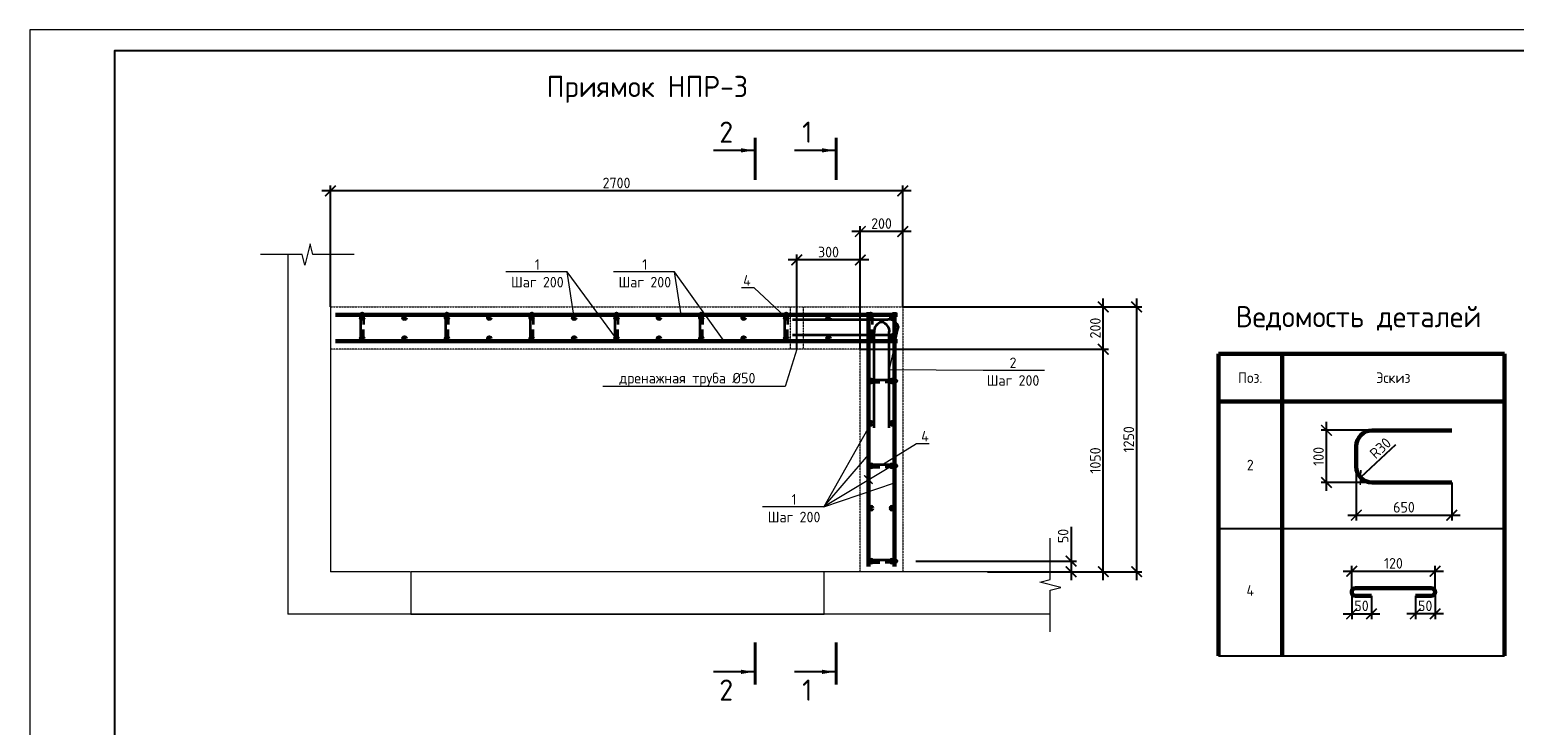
# Model space of a CAD drawing. Header units: millimetres. Extents: x 130535 to 3472113, y -231620 to 121434.
# Tile 127 of 133: x 743312 to 778330, y 17792 to 34210. Entities that reach past the tile are written whole.
import ezdxf
from ezdxf import colors
from ezdxf.entities.mleader import LeaderData, LeaderLine
from ezdxf.enums import TextEntityAlignment as Align
from ezdxf.math import Vec2, Vec3

# ---------------------------------------------------------------- set-up
doc = ezdxf.new("R2010")
doc.units = ezdxf.units.MM
doc.linetypes.add('DASHED', pattern=[7, 5, -2, 0])
doc.layers.get('DEFPOINTS').update_dxf_attribs({"color": 1, "lineweight": 0})
for name, color, linetype, lineweight in [('Основная 0.35', 200, 'Continuous', 35), ('Основная 0.60', 142, 'Continuous', 60), ('РАЗМЕРЫ', 1, 'Continuous', 9), ('Символы 0.20', 1, 'Continuous', 20), ('Текст 5.00', 82, 'Continuous', 50), ('Тонкая', 81, 'Continuous', 20), ('Тонкая 0.20', 30, 'Continuous', 20), ('ТОНКИЕ', 7, 'Continuous', 9), ('Штриховая 0.20', 42, 'DASHED', 20)]:
    doc.layers.add(name, color=color, linetype=linetype, lineweight=lineweight)
doc.layers.add('ТОЛСТЫЕ_ОСНОВНЫЕ', color=6, linetype='Continuous')
doc.styles.add('GOST-2.304_Type-B', font='GOST_Common.ttf')
doc.dimstyles.new('СПДС', dxfattribs={"dimscale": 100, "dimtxt": 2.5, "dimasz": 2.5, "dimexe": 1.25, "dimexo": 0, "dimtad": 1, "dimdec": 0, "dimtxsty": 'GOST-2.304_Type-B', "dimblk": 'ARCHTICK', "dimcen": 2.5, "dimdle": 2, "dimadec": 0, "dimazin": 2, "dimtfac": 0.75, "dimtdec": 0, "dimtmove": 1, "dimatfit": 3, "dimfxl": 1, "dimtolj": 1, "dimarcsym": 1})

# ---------------------------------------------------------------- blocks, each defined once
blk = doc.blocks.new('*U5')
at = {"layer": 'ТОЛСТЫЕ_ОСНОВНЫЕ', "color": 6}
blk.add_lwpolyline([(20, 5), (589, 5), (589, 415), (20, 415)], close=True, dxfattribs=at)
at = {"layer": 'ТОНКИЕ'}
blk.add_lwpolyline([(0, 0), (594, 0), (594, 420), (0, 420)], close=True, dxfattribs=at)
blk = doc.blocks.new('_ArchTick')
at = {"color": 0, "linetype": 'ByBlock', "const_width": 0.15}
blk.add_lwpolyline([(-0.5, -0.5), (0.5, 0.5)], dxfattribs=at)
blk = doc.blocks.new('*D497')
at = {"layer": 'DEFPOINTS', "color": 0, "linetype": 'Continuous', "lineweight": 0, "transparency": 16777216}
for p in [(764216, 21667), (765904, 21417), (767876, 21417)]:
    blk.add_point(p, dxfattribs=at)
at = {"layer": 'РАЗМЕРЫ', "color": 0, "linetype": 'Continuous', "lineweight": -2, "transparency": 16777216}
for p, q in [((767876, 22473), (767876, 21667)), ((767876, 21867), (767876, 21217)), ((764216, 21667), (768001, 21667)), ((765904, 21417), (768001, 21417))]:
    blk.add_line(p, q, dxfattribs=at)
at = {"layer": 'РАЗМЕРЫ', "color": 0, "linetype": 'Continuous', "lineweight": -2, "transparency": 16777216, "xscale": 250, "yscale": 250, "zscale": 250}
for p, rotation in [((767876, 21667), 90), ((767876, 21417), 270)]:
    blk.add_blockref('_ArchTick', p, dxfattribs=dict(at, rotation=rotation))
at = {"layer": 'РАЗМЕРЫ', "color": 0, "linetype": 'Continuous', "lineweight": 0, "transparency": 16777216, "insert": (767689, 22260), "char_height": 250, "attachment_point": 5, "rotation": 90, "style": 'GOST-2.304_Type-B'}
blk.add_mtext('\\A1;50', dxfattribs=at)
blk = doc.blocks.new('*D498')
at = {"layer": 'DEFPOINTS', "color": 0, "linetype": 'Continuous', "lineweight": 0, "transparency": 16777216}
for p in [(762904, 26667), (768636, 26667), (767385, 21417)]:
    blk.add_point(p, dxfattribs=at)
at = {"layer": 'РАЗМЕРЫ', "color": 0, "linetype": 'Continuous', "lineweight": -2, "transparency": 16777216}
for p, q in [((762904, 26667), (768761, 26667)), ((768636, 21217), (768636, 26867)), ((767385, 21417), (768761, 21417))]:
    blk.add_line(p, q, dxfattribs=at)
at = {"layer": 'РАЗМЕРЫ', "color": 0, "linetype": 'Continuous', "lineweight": -2, "transparency": 16777216, "xscale": 250, "yscale": 250, "zscale": 250}
for p, rotation in [((768636, 26667), 90), ((768636, 21417), 270)]:
    blk.add_blockref('_ArchTick', p, dxfattribs=dict(at, rotation=rotation))
at = {"layer": 'РАЗМЕРЫ', "color": 0, "linetype": 'Continuous', "lineweight": 0, "transparency": 16777216, "insert": (768448, 24042), "char_height": 250, "attachment_point": 5, "rotation": 90, "style": 'GOST-2.304_Type-B'}
blk.add_mtext('\\A1;1050', dxfattribs=at)
blk = doc.blocks.new('*D499')
at = {"layer": 'DEFPOINTS', "color": 0, "linetype": 'Continuous', "lineweight": 0, "transparency": 16777216}
for p in [(763904, 27667), (768636, 27667), (762904, 26667)]:
    blk.add_point(p, dxfattribs=at)
at = {"layer": 'РАЗМЕРЫ', "color": 0, "linetype": 'Continuous', "lineweight": -2, "transparency": 16777216}
for p, q in [((763904, 27667), (768761, 27667)), ((768636, 26467), (768636, 27867)), ((762904, 26667), (768761, 26667))]:
    blk.add_line(p, q, dxfattribs=at)
at = {"layer": 'РАЗМЕРЫ', "color": 0, "linetype": 'Continuous', "lineweight": -2, "transparency": 16777216, "xscale": 250, "yscale": 250, "zscale": 250}
for p, rotation in [((768636, 27667), 90), ((768636, 26667), 270)]:
    blk.add_blockref('_ArchTick', p, dxfattribs=dict(at, rotation=rotation))
at = {"layer": 'РАЗМЕРЫ', "color": 0, "linetype": 'Continuous', "lineweight": 0, "transparency": 16777216, "insert": (768448, 27167), "char_height": 250, "attachment_point": 5, "rotation": 90, "style": 'GOST-2.304_Type-B'}
blk.add_mtext('\\A1;200', dxfattribs=at)
blk = doc.blocks.new('*D500')
at = {"layer": 'DEFPOINTS', "color": 0, "linetype": 'Continuous', "lineweight": 0, "transparency": 16777216}
for p in [(762904, 29446), (763904, 27667), (762904, 26667)]:
    blk.add_point(p, dxfattribs=at)
at = {"layer": 'РАЗМЕРЫ', "color": 0, "linetype": 'Continuous', "lineweight": -2, "transparency": 16777216}
for p, q in [((764104, 29446), (762704, 29446)), ((762904, 26667), (762904, 29571)), ((763904, 27667), (763904, 29571))]:
    blk.add_line(p, q, dxfattribs=at)
at = {"layer": 'РАЗМЕРЫ', "color": 0, "linetype": 'Continuous', "lineweight": -2, "transparency": 16777216, "xscale": 250, "yscale": 250, "zscale": 250, "rotation": 180}
blk.add_blockref('_ArchTick', (762904, 29446), dxfattribs=at)
at = {"layer": 'РАЗМЕРЫ', "color": 0, "linetype": 'Continuous', "lineweight": -2, "transparency": 16777216, "xscale": 250, "yscale": 250, "zscale": 250}
blk.add_blockref('_ArchTick', (763904, 29446), dxfattribs=at)
at = {"layer": 'РАЗМЕРЫ', "color": 0, "linetype": 'Continuous', "lineweight": 0, "transparency": 16777216, "insert": (763404, 29634), "char_height": 250, "attachment_point": 5, "style": 'GOST-2.304_Type-B'}
blk.add_mtext('\\A1;200', dxfattribs=at)
blk = doc.blocks.new('A$C862932c0')
at = {"layer": 'Основная 0.35'}
for p, q in [((130, 6), (6, 6)), ((6, -6), (56, -6)), ((130, -6), (80, -6))]:
    blk.add_line(p, q, dxfattribs=at)
for centre, start, end in [((6, 0), 90, 270), ((130, 0), 270, 90)]:
    blk.add_arc(centre, 6, start, end, dxfattribs=at)
blk = doc.blocks.new('_None')
blk = doc.blocks.new('*D501')
at = {"layer": 'DEFPOINTS', "color": 0, "linetype": 'Continuous', "lineweight": 0, "transparency": 16777216}
for p in [(750404, 30405), (763904, 29167), (750404, 27667)]:
    blk.add_point(p, dxfattribs=at)
at = {"layer": 'РАЗМЕРЫ', "color": 0, "linetype": 'Continuous', "lineweight": -2, "transparency": 16777216}
for p, q in [((750404, 27667), (750404, 30530)), ((763904, 29167), (763904, 30530)), ((764104, 30405), (750204, 30405))]:
    blk.add_line(p, q, dxfattribs=at)
at = {"layer": 'РАЗМЕРЫ', "color": 0, "linetype": 'Continuous', "lineweight": -2, "transparency": 16777216, "xscale": 250, "yscale": 250, "zscale": 250, "rotation": 180}
blk.add_blockref('_ArchTick', (750404, 30405), dxfattribs=at)
at = {"layer": 'РАЗМЕРЫ', "color": 0, "linetype": 'Continuous', "lineweight": -2, "transparency": 16777216, "xscale": 250, "yscale": 250, "zscale": 250}
blk.add_blockref('_ArchTick', (763904, 30405), dxfattribs=at)
at = {"layer": 'РАЗМЕРЫ', "color": 0, "linetype": 'Continuous', "lineweight": 0, "transparency": 16777216, "insert": (757154, 30592), "char_height": 250, "attachment_point": 5, "style": 'GOST-2.304_Type-B'}
blk.add_mtext('\\A1;2700', dxfattribs=at)
blk = doc.blocks.new('*D502')
at = {"layer": 'DEFPOINTS', "color": 0, "linetype": 'Continuous', "lineweight": 0, "transparency": 16777216}
for p in [(765904, 27667), (769423, 27667), (767385, 21417)]:
    blk.add_point(p, dxfattribs=at)
at = {"layer": 'РАЗМЕРЫ', "color": 0, "linetype": 'Continuous', "lineweight": -2, "transparency": 16777216}
for p, q in [((765904, 27667), (769548, 27667)), ((769423, 21217), (769423, 27867)), ((767385, 21417), (769548, 21417))]:
    blk.add_line(p, q, dxfattribs=at)
at = {"layer": 'РАЗМЕРЫ', "color": 0, "linetype": 'Continuous', "lineweight": -2, "transparency": 16777216, "xscale": 250, "yscale": 250, "zscale": 250}
for p, rotation in [((769423, 27667), 90), ((769423, 21417), 270)]:
    blk.add_blockref('_ArchTick', p, dxfattribs=dict(at, rotation=rotation))
at = {"layer": 'РАЗМЕРЫ', "color": 0, "linetype": 'Continuous', "lineweight": 0, "transparency": 16777216, "insert": (769236, 24542), "char_height": 250, "attachment_point": 5, "rotation": 90, "style": 'GOST-2.304_Type-B'}
blk.add_mtext('\\A1;1250', dxfattribs=at)
blk = doc.blocks.new('*D503')
at = {"layer": 'DEFPOINTS', "color": 0, "linetype": 'Continuous', "lineweight": 0, "transparency": 16777216}
for p in [(761404, 28775), (761404, 26667), (762904, 26667)]:
    blk.add_point(p, dxfattribs=at)
at = {"layer": 'РАЗМЕРЫ', "color": 0, "linetype": 'Continuous', "lineweight": -2, "transparency": 16777216}
for p, q in [((763104, 28775), (761204, 28775)), ((761404, 26667), (761404, 28900)), ((762904, 26667), (762904, 28900))]:
    blk.add_line(p, q, dxfattribs=at)
at = {"layer": 'РАЗМЕРЫ', "color": 0, "linetype": 'Continuous', "lineweight": -2, "transparency": 16777216, "xscale": 250, "yscale": 250, "zscale": 250, "rotation": 180}
blk.add_blockref('_ArchTick', (761404, 28775), dxfattribs=at)
at = {"layer": 'РАЗМЕРЫ', "color": 0, "linetype": 'Continuous', "lineweight": -2, "transparency": 16777216, "xscale": 250, "yscale": 250, "zscale": 250}
blk.add_blockref('_ArchTick', (762904, 28775), dxfattribs=at)
at = {"layer": 'РАЗМЕРЫ', "color": 0, "linetype": 'Continuous', "lineweight": 0, "transparency": 16777216, "insert": (762154, 28962), "char_height": 250, "attachment_point": 5, "style": 'GOST-2.304_Type-B'}
blk.add_mtext('\\A1;300', dxfattribs=at)
blk = doc.blocks.new('*D516')
at = {"layer": 'DEFPOINTS', "color": 0, "linetype": 'Continuous', "lineweight": 0, "transparency": 16777216}
for p in [(773900, 24754), (774978, 24754), (774978, 23524)]:
    blk.add_point(p, dxfattribs=at)
at = {"layer": 'РАЗМЕРЫ', "color": 0, "linetype": 'Continuous', "lineweight": -2, "transparency": 16777216}
for p, q in [((773900, 23324), (773900, 24954)), ((774978, 24754), (773775, 24754)), ((774978, 23524), (773775, 23524))]:
    blk.add_line(p, q, dxfattribs=at)
at = {"layer": 'РАЗМЕРЫ', "color": 0, "linetype": 'Continuous', "lineweight": -2, "transparency": 16777216, "xscale": 250, "yscale": 250, "zscale": 250}
for p, rotation in [((773900, 24754), 90), ((773900, 23524), 270)]:
    blk.add_blockref('_ArchTick', p, dxfattribs=dict(at, rotation=rotation))
at = {"layer": 'РАЗМЕРЫ', "color": 0, "linetype": 'Continuous', "lineweight": 0, "transparency": 16777216, "insert": (773713, 24139), "char_height": 250, "attachment_point": 5, "rotation": 90, "style": 'GOST-2.304_Type-B'}
blk.add_mtext('\\A1;100', dxfattribs=at)
blk = doc.blocks.new('*D517')
at = {"layer": 'DEFPOINTS', "color": 0, "linetype": 'Continuous', "lineweight": 0, "transparency": 16777216}
for p in [(774603, 23899), (776853, 23524), (776853, 22751)]:
    blk.add_point(p, dxfattribs=at)
at = {"layer": 'РАЗМЕРЫ', "color": 0, "linetype": 'Continuous', "lineweight": -2, "transparency": 16777216}
for p, q in [((774603, 23899), (774603, 22626)), ((776853, 23524), (776853, 22626)), ((774403, 22751), (777053, 22751))]:
    blk.add_line(p, q, dxfattribs=at)
at = {"layer": 'РАЗМЕРЫ', "color": 0, "linetype": 'Continuous', "lineweight": -2, "transparency": 16777216, "xscale": 250, "yscale": 250, "zscale": 250, "rotation": 180}
blk.add_blockref('_ArchTick', (774603, 22751), dxfattribs=at)
at = {"layer": 'РАЗМЕРЫ', "color": 0, "linetype": 'Continuous', "lineweight": -2, "transparency": 16777216, "xscale": 250, "yscale": 250, "zscale": 250}
blk.add_blockref('_ArchTick', (776853, 22751), dxfattribs=at)
at = {"layer": 'РАЗМЕРЫ', "color": 0, "linetype": 'Continuous', "lineweight": 0, "transparency": 16777216, "insert": (775728, 22938), "char_height": 250, "attachment_point": 5, "style": 'GOST-2.304_Type-B'}
blk.add_mtext('\\A1;650', dxfattribs=at)
blk = doc.blocks.new('*D518')
at = {"layer": 'DEFPOINTS', "color": 0, "linetype": 'Continuous', "lineweight": 0, "transparency": 16777216}
for p in [(774978, 23899), (774703, 23644)]:
    blk.add_point(p, dxfattribs=at)
at = {"layer": 'РАЗМЕРЫ', "color": 0, "linetype": 'Continuous', "lineweight": -2, "transparency": 16777216}
blk.add_line((775528, 24409), (774703, 23644), dxfattribs=at)
at = {"layer": 'РАЗМЕРЫ', "color": 0, "linetype": 'Continuous', "lineweight": -2, "transparency": 16777216, "xscale": 250, "yscale": 250, "zscale": 250, "rotation": 222.8482016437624}
blk.add_blockref('_ArchTick', (774703, 23644), dxfattribs=at)
at = {"layer": 'РАЗМЕРЫ', "color": 0, "linetype": 'Continuous', "lineweight": 0, "transparency": 16777216, "insert": (775171, 24334), "char_height": 250, "attachment_point": 5, "rotation": 42.8482, "style": 'GOST-2.304_Type-B'}
blk.add_mtext('\\A1;R30', dxfattribs=at)
blk = doc.blocks.new('*D519')
at = {"layer": 'DEFPOINTS', "color": 0, "linetype": 'Continuous', "lineweight": 0, "transparency": 16777216}
for p in [(775996, 20848), (776463, 20939), (775996, 20424)]:
    blk.add_point(p, dxfattribs=at)
at = {"layer": 'РАЗМЕРЫ', "color": 0, "linetype": 'Continuous', "lineweight": -2, "transparency": 16777216}
for p, q in [((775996, 20848), (775996, 20299)), ((776463, 20939), (776463, 20299)), ((776663, 20424), (775796, 20424))]:
    blk.add_line(p, q, dxfattribs=at)
at = {"layer": 'РАЗМЕРЫ', "color": 0, "linetype": 'Continuous', "lineweight": -2, "transparency": 16777216, "xscale": 250, "yscale": 250, "zscale": 250, "rotation": 180}
blk.add_blockref('_ArchTick', (775996, 20424), dxfattribs=at)
at = {"layer": 'РАЗМЕРЫ', "color": 0, "linetype": 'Continuous', "lineweight": -2, "transparency": 16777216, "xscale": 250, "yscale": 250, "zscale": 250}
blk.add_blockref('_ArchTick', (776463, 20424), dxfattribs=at)
at = {"layer": 'РАЗМЕРЫ', "color": 0, "linetype": 'Continuous', "lineweight": 0, "transparency": 16777216, "insert": (776229, 20612), "char_height": 250, "attachment_point": 5, "style": 'GOST-2.304_Type-B'}
blk.add_mtext('\\A1;50', dxfattribs=at)
blk = doc.blocks.new('*D520')
at = {"layer": 'DEFPOINTS', "color": 0, "linetype": 'Continuous', "lineweight": 0, "transparency": 16777216}
for p in [(774494, 20939), (774961, 20848), (774961, 20424)]:
    blk.add_point(p, dxfattribs=at)
at = {"layer": 'РАЗМЕРЫ', "color": 0, "linetype": 'Continuous', "lineweight": -2, "transparency": 16777216}
for p, q in [((774494, 20939), (774494, 20299)), ((774961, 20848), (774961, 20299)), ((774294, 20424), (775161, 20424))]:
    blk.add_line(p, q, dxfattribs=at)
at = {"layer": 'РАЗМЕРЫ', "color": 0, "linetype": 'Continuous', "lineweight": -2, "transparency": 16777216, "xscale": 250, "yscale": 250, "zscale": 250, "rotation": 180}
blk.add_blockref('_ArchTick', (774494, 20424), dxfattribs=at)
at = {"layer": 'РАЗМЕРЫ', "color": 0, "linetype": 'Continuous', "lineweight": -2, "transparency": 16777216, "xscale": 250, "yscale": 250, "zscale": 250}
blk.add_blockref('_ArchTick', (774961, 20424), dxfattribs=at)
at = {"layer": 'РАЗМЕРЫ', "color": 0, "linetype": 'Continuous', "lineweight": 0, "transparency": 16777216, "insert": (774727, 20612), "char_height": 250, "attachment_point": 5, "style": 'GOST-2.304_Type-B'}
blk.add_mtext('\\A1;50', dxfattribs=at)
blk = doc.blocks.new('*D521')
at = {"layer": 'DEFPOINTS', "color": 0, "linetype": 'Continuous', "lineweight": 0, "transparency": 16777216}
for p in [(776463, 21427), (774496, 20959), (776463, 20938)]:
    blk.add_point(p, dxfattribs=at)
at = {"layer": 'РАЗМЕРЫ', "color": 0, "linetype": 'Continuous', "lineweight": -2, "transparency": 16777216}
for p, q in [((774296, 21427), (776663, 21427)), ((774496, 20959), (774496, 21552)), ((776463, 20938), (776463, 21552))]:
    blk.add_line(p, q, dxfattribs=at)
at = {"layer": 'РАЗМЕРЫ', "color": 0, "linetype": 'Continuous', "lineweight": -2, "transparency": 16777216, "xscale": 250, "yscale": 250, "zscale": 250, "rotation": 180}
blk.add_blockref('_ArchTick', (774496, 21427), dxfattribs=at)
at = {"layer": 'РАЗМЕРЫ', "color": 0, "linetype": 'Continuous', "lineweight": -2, "transparency": 16777216, "xscale": 250, "yscale": 250, "zscale": 250}
blk.add_blockref('_ArchTick', (776463, 21427), dxfattribs=at)
at = {"layer": 'РАЗМЕРЫ', "color": 0, "linetype": 'Continuous', "lineweight": 0, "transparency": 16777216, "insert": (775479, 21615), "char_height": 250, "attachment_point": 5, "style": 'GOST-2.304_Type-B'}
blk.add_mtext('\\A1;120', dxfattribs=at)

msp = doc.modelspace()

# ---------------------------------------------------------------- linework, layer by layer
at = {"layer": 'Основная 0.35'}
for p, q in [((761302.2, 27371.1), (763552.2, 27371.1)), ((761302.2, 27010.5), (763552.2, 27010.5)), ((763227.8, 24811.5), (763227.8, 27061.5)), ((763407.2, 27311.5), (763409, 27311.5)), ((763588.4, 24811.5), (763588.4, 27061.5)), ((763802.2, 27189.9), (763802.2, 27191.7))]:
    msp.add_line(p, q, dxfattribs=at)
for centre, start, end in [((763574.7, 27139.1), 12.58776, 95.55165), ((763459.8, 27084), 102.58776, 185.55165), ((763356.4, 27084), 354.44835, 77.41224), ((763574.7, 27242.5), 264.44835, 347.41224)]:
    msp.add_arc(centre, 233.1, start, end, dxfattribs=at)
at = {"layer": 'Основная 0.60'}
for p, q in [((750529, 27476.9), (763779, 27476.9)), ((763094, 27541.9), (763094, 21541.9)), ((763714, 27541.9), (763714, 21541.9)), ((750529, 26856.9), (763779, 26856.9)), ((774977.8, 24753.5), (776852.8, 24753.5)), ((774602.8, 24378.5), (774602.8, 23899)), ((774977.8, 23524), (776852.8, 23524)), ((774585.8, 21031.1), (776370.9, 21031.1)), ((774585.8, 20847.5), (774960.8, 20847.5)), ((776370.9, 20847.5), (775995.9, 20847.5))]:
    msp.add_line(p, q, dxfattribs=at)
at = {"layer": 'Основная 0.60', "linetype": 'Continuous', "lineweight": 60}
for p, q in [((771351.6, 26559.2), (778101.6, 26559.2)), ((771351.6, 26559.2), (771351.6, 19434.2)), ((772851.6, 26559.2), (772851.6, 19434.2)), ((778101.6, 26559.2), (778101.6, 19434.2)), ((771351.6, 25434.2), (778101.6, 25434.2))]:
    msp.add_line(p, q, dxfattribs=at)
at = {"layer": 'Основная 0.60', "linetype": 'Continuous', "lineweight": -3}
for p, q in [((771351.6, 22434.2), (778101.6, 22434.2)), ((771351.6, 22434.2), (778101.6, 22434.2)), ((771351.6, 19434.2), (778101.6, 19434.2))]:
    msp.add_line(p, q, dxfattribs=at)
at = {"layer": 'Основная 0.60'}
for centre in [(751154, 27416.9), (752154, 27416.9), (753154, 27416.9), (754154, 27416.9), (755154, 27416.9), (756154, 27416.9), (757154, 27416.9), (758154, 27416.9), (759154, 27416.9), (760154, 27416.9), (761154, 27416.9), (762154, 27416.9), (763154, 27416.9), (763654, 27416.9), (763654, 27416.9), (751154, 26916.9), (752154, 26916.9), (753154, 26916.9), (754154, 26916.9), (755154, 26916.9), (756154, 26916.9), (757154, 26916.9), (758154, 26916.9), (759154, 26916.9), (760154, 26916.9), (761154, 26916.9), (762154, 26916.9), (763154, 26916.9), (763654, 26916.9), (763154, 25916.9), (763654, 25916.9), (763154, 24916.9), (763654, 24916.9), (763154, 23916.9), (763654, 23916.9), (763154, 22916.9), (763654, 22916.9), (763154, 21666.9), (763654, 21666.9)]:
    msp.add_circle(centre, 30, dxfattribs=at)
for centre, radius, start, end in [((774977.8, 24378.5), 375, 90, 180), ((774977.8, 23899), 375, 180, 270), ((774585.8, 20939.3), 91.8, 90, 270), ((776370.9, 20939.3), 91.8, 270, 90)]:
    msp.add_arc(centre, radius, start, end, dxfattribs=at)
at = {"layer": 'РАЗМЕРЫ', "linetype": 'Continuous', "lineweight": 0}
for p, q in [((749404, 28902.2), (749404, 20416.9)), ((750404, 28902.2), (750404, 21416.9)), ((757154, 26916.9), (755988.2, 28492.5)), ((759689.1, 26856.9), (758523.3, 28492.5)), ((762043.3, 22949.3), (763094, 24173.5)), ((763654, 23916.9), (762043.3, 22949.3)), ((762043.3, 22949.3), (763714, 23514.5))]:
    msp.add_line(p, q, dxfattribs=at)
at = {"layer": 'Тонкая'}
for points in [[(750968.8, 28902.2), (750818.8, 28902.2), (749989.2, 28902.2), (749926.7, 29152.2), (749801.7, 28652.2), (749739.2, 28902.2), (748909.7, 28902.2), (748759.7, 28902.2)], [(767384.9, 20002.1), (767384.9, 20152.1), (767384.9, 20981.6), (767634.9, 21044.1), (767134.9, 21169.1), (767384.9, 21231.6), (767384.9, 22061.1), (767384.9, 22211.1)]]:
    msp.add_lwpolyline(points, dxfattribs=at)
at = {"layer": 'Тонкая 0.20', "ltscale": 6}
for p, q in [((752289.2, 21416.9), (750404, 21416.9)), ((767384.9, 20416.9), (749404, 20416.9))]:
    msp.add_line(p, q, dxfattribs=at)
at = {"layer": 'Тонкая 0.20'}
msp.add_line((767384.9, 21416.9), (762054, 21416.9), dxfattribs=at)
msp.add_lwpolyline([(762054, 21416.9), (752304, 21416.8), (752304, 20416.9), (762054, 20416.9)], close=True, dxfattribs=at)
at = {"layer": 'ТОНКИЕ', "linetype": 'Continuous', "lineweight": 25, "ltscale": 200}
for p, q in [((760391.7, 31361.3), (759441.7, 31361.3)), ((762302.2, 31361.3), (761352.2, 31361.3)), ((760391.7, 19053.5), (759441.7, 19053.5)), ((762302.2, 19053.5), (761352.2, 19053.5))]:
    msp.add_line(p, q, dxfattribs=at)
at = {"layer": 'ТОНКИЕ', "linetype": 'Continuous', "lineweight": 25, "ltscale": 200, "const_width": 70}
for points in [[(760426.7, 31661.3), (760426.7, 30661.3)], [(762337.2, 31661.3), (762337.2, 30661.3)], [(760426.7, 18753.5), (760426.7, 19753.5)], [(762337.2, 18753.5), (762337.2, 19753.5)]]:
    msp.add_lwpolyline(points, dxfattribs=at)
at = {"layer": 'ТОНКИЕ', "linetype": 'Continuous', "lineweight": 25, "ltscale": 200}
for points in [[(760391.7, 31361.3), (760091.3, 31411.6), (760091.3, 31311)], [(762302.2, 31361.3), (762001.8, 31411.6), (762001.8, 31311)], [(760391.7, 19053.5), (760091.3, 19103.8), (760091.3, 19003.3)], [(762302.2, 19053.5), (762001.8, 19103.8), (762001.8, 19003.3)]]:
    msp.add_solid(points, dxfattribs=at)
at = {"layer": 'Штриховая 0.20'}
for p, q in [((750404, 27666.9), (763904, 27666.9)), ((763904, 27666.9), (763904, 21416.9)), ((762904, 26666.9), (750404, 26666.9)), ((762904, 21416.9), (762904, 26666.9)), ((751904, 21416.9), (750904, 21416.9)), ((763904, 21416.9), (762904, 21416.9))]:
    msp.add_line(p, q, dxfattribs=at)
msp.add_lwpolyline([(761554, 27666.9), (761554, 26666.9), (761254, 26666.9), (761254, 27666.9)], close=True, dxfattribs=at)

# ---------------------------------------------------------------- block references
at = {"xscale": 100, "yscale": 100, "zscale": 100}
msp.add_blockref('*U5', (743311.9, -7790.1), dxfattribs=at)
at = {"layer": 'Символы 0.20'}
for name, p, xscale, yscale, zscale, rotation in [('A$C862932c0', (751154, 27530.8), -5, 5, 5, 90), ('A$C862932c0', (753154, 27530.8), -5, 5, 5, 90), ('A$C862932c0', (755154, 27530.8), -5, 5, 5, 90), ('A$C862932c0', (757154, 27530.8), -5, 5, 5, 90), ('A$C862932c0', (759154, 27530.8), -5, 5, 5, 90), ('A$C862932c0', (761154, 27530.8), -5, 5, 5, 90), ('A$C862932c0', (763154, 27530.8), -5, 5, 5, 90), ('_ArchTick', (763094, 23591.7), -200, 200, 200, 179.9999999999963)]:
    msp.add_blockref(name, p, dxfattribs=dict(at, xscale=xscale, yscale=yscale, zscale=zscale, rotation=rotation))
at = {"layer": 'Символы 0.20', "xscale": -5, "yscale": 5, "zscale": 5}
for p in [(763768, 25916.9), (763768, 23916.9), (763768, 21666.9)]:
    msp.add_blockref('A$C862932c0', p, dxfattribs=at)

# ---------------------------------------------------------------- texts
at = {"layer": 'Основная 0.60', "linetype": 'Continuous', "lineweight": -3, "attachment_point": 5, "style": 'GOST-2.304_Type-B'}
for s, insert, char_height, width in [('Ведомость деталей', (774656.6, 27397.5), 500, 6669.969), ('Поз.', (772101.6, 25996.7), 250, 1200), ('Эскиз', (775476.6, 25996.7), 250, 1200), ('2', (772101.6, 23934.2), 250, 1200), ('4', (772101.6, 20974.3), 250, 1200)]:
    msp.add_mtext(s, dxfattribs=dict(at, insert=insert, char_height=char_height, width=width))
at = {"layer": 'Текст 5.00', "style": 'GOST-2.304_Type-B'}
msp.add_text('Приямок НПР-3', height=500, dxfattribs=at).set_placement((757880.1, 32869.2), align=Align.MIDDLE_CENTER)
at = {"layer": 'ТОНКИЕ', "linetype": 'Continuous', "lineweight": 0, "char_height": 500, "attachment_point": 5, "style": 'GOST-2.304_Type-B'}
for s, insert in [('2', (759741.7, 31791.3)), ('1', (761652.2, 31791.3)), ('2', (759741.7, 18623.5)), ('1', (761652.2, 18623.5))]:
    msp.add_mtext_dynamic_manual_height_columns(s, width=723.88, gutter_width=25, heights=[0], dxfattribs=dict(at, insert=insert))

# ---------------------------------------------------------------- dimensions: what is measured, and where the dimension line sits
at = {"layer": 'РАЗМЕРЫ', "color": 3, "linetype": 'Continuous', "lineweight": 0}
for base, p1, p2, angle, picture, middle in [((750404, 30404.9), (763904, 29166.9), (750404, 27666.9), 180, '*D501', (757154, 30592.4)), ((762904, 29446.4), (763904, 27666.9), (762904, 26666.9), 180, '*D500', (763404, 29633.9)), ((761404, 28774.9), (762904, 26666.9), (761404, 26666.9), 180, '*D503', (762154, 28962.4)), ((768635.8, 27666.9), (762904, 26666.9), (763904, 27666.9), 270, '*D499', (768448.3, 27166.9)), ((769423.4, 27666.9), (767384.9, 21416.9), (765904, 27666.9), 90, '*D502', (769235.9, 24541.9)), ((768635.8, 26666.9), (767384.9, 21416.9), (762904, 26666.9), 270, '*D498', (768448.3, 24041.9))]:
    dim = msp.add_linear_dim(base=base, p1=p1, p2=p2, angle=angle, dimstyle='СПДС', override={"dimlfac": 0.2}, dxfattribs=at)
    dim.commit()
    dim.dimension.update_dxf_attribs({"geometry": picture, "text_midpoint": middle})
for base, p1, p2, angle, text, picture, middle in [((773900.2, 24753.5), (774977.8, 23524), (774977.8, 24753.5), 90, '100', '*D516', (773712.7, 24138.8)), ((775995.9, 20424.5), (776462.7, 20939.3), (775995.9, 20847.5), 180, '50', '*D519', (776229.3, 20612))]:
    dim = msp.add_linear_dim(base=base, p1=p1, p2=p2, angle=angle, text=text, dimstyle='СПДС', override={"dimlfac": 0.2}, dxfattribs=at)
    dim.commit()
    dim.dimension.update_dxf_attribs({"geometry": picture, "text_midpoint": middle})
dim = msp.add_radius_dim(center=(774977.8, 23899), mpoint=(774702.9, 23644), text='R30', dimstyle='СПДС', override={"dimlfac": 0.2}, dxfattribs=at)
dim.commit()
dim.dimension.update_dxf_attribs({"geometry": '*D518', "text_midpoint": (775298.6, 24196.5), "dimtype": 164})
for base, p1, p2, text, picture, middle in [((776852.8, 22750.6), (774602.8, 23899), (776852.8, 23524), '650', '*D517', (775727.8, 22938.1)), ((776462.7, 21427.3), (774496.2, 20959.3), (776462.7, 20938.4), '120', '*D521', (775479.5, 21614.8)), ((774960.8, 20424.5), (774494, 20939.3), (774960.8, 20847.5), '50', '*D520', (774727.4, 20612))]:
    dim = msp.add_linear_dim(base=base, p1=p1, p2=p2, text=text, dimstyle='СПДС', override={"dimlfac": 0.2}, dxfattribs=at)
    dim.commit()
    dim.dimension.update_dxf_attribs({"geometry": picture, "text_midpoint": middle})
dim = msp.add_linear_dim(base=(767876.1, 21416.9), p1=(764216.2, 21666.9), p2=(765904, 21416.9), angle=270, dimstyle='СПДС', override={"dimlfac": 0.2}, dxfattribs=at)
dim.commit()
dim.dimension.update_dxf_attribs({"geometry": '*D497', "text_midpoint": (767894.8, 22260), "dimtype": 160})

# ---------------------------------------------------------------- leaders
at = {"layer": 'Символы 0.20'}
ml = msp.add_multileader_mtext('Standard', dxfattribs=at)
ml.set_content('1\\PШаг 200', color=256, style='GOST-2.304_Type-B')
ml.set_leader_properties(color=256, linetype='ByLayer', lineweight=-1)
ml.set_arrow_properties(name='NONE')
ml.build(insert=Vec2(0, 0))
ml.multileader.update_dxf_attribs({"text_left_attachment_type": 6, "text_right_attachment_type": 6, "dogleg_length": 1, "arrow_head_size": 18, "scale": 20})
ctx = ml.context
ctx.base_point, ctx.scale, ctx.char_height, ctx.arrow_head_size, ctx.landing_gap_size, ctx.plane_origin = Vec3(754684.6, 28492.5), 20, 250, 18, 9, Vec3(759738.9, 28109.1)
ctx.left_attachment, ctx.right_attachment, ctx.text_align_type = 6, 6, 1
notes = []
notes.append((ctx, [(0, (1, 1, 0), (755988.2, 28492.5), (-1, 0), 100, [(0, [(756154, 27416.9)], 0, [])])]))
ctx.mtext.insert, ctx.mtext.alignment, ctx.mtext.flow_direction = Vec3(755286.4, 28792.5), 2, 5
ml = msp.add_multileader_mtext('Standard', dxfattribs=at)
ml.set_content('1\\PШаг 200', color=256, style='GOST-2.304_Type-B')
ml.set_leader_properties(color=256, linetype='ByLayer', lineweight=-1)
ml.set_arrow_properties(name='NONE')
ml.build(insert=Vec2(0, 0))
ml.multileader.update_dxf_attribs({"text_left_attachment_type": 6, "text_right_attachment_type": 6, "dogleg_length": 1, "arrow_head_size": 18, "scale": 20})
ctx = ml.context
ctx.base_point, ctx.scale, ctx.char_height, ctx.arrow_head_size, ctx.landing_gap_size, ctx.plane_origin = Vec3(757219.7, 28492.5), 20, 250, 18, 9, Vec3(762274, 28109.1)
ctx.left_attachment, ctx.right_attachment, ctx.text_align_type = 6, 6, 1
notes.append((ctx, [(0, (1, 1, 0), (758523.3, 28492.5), (-1, 0), 100, [(0, [(758679.9, 27476.9)], 0, [])])]))
ctx.mtext.insert, ctx.mtext.alignment, ctx.mtext.flow_direction = Vec3(757821.5, 28792.5), 2, 5
ml = msp.add_multileader_mtext('Standard', dxfattribs=at)
ml.set_content('4', color=256, style='GOST-2.304_Type-B')
ml.set_leader_properties(color=256, linetype='ByLayer', lineweight=-1)
ml.set_arrow_properties(name='NONE')
ml.build(insert=Vec2(0, 0))
ml.multileader.update_dxf_attribs({"text_left_attachment_type": 6, "text_right_attachment_type": 6, "dogleg_length": 1, "arrow_head_size": 18, "scale": 20})
ctx = ml.context
ctx.base_point, ctx.scale, ctx.char_height, ctx.arrow_head_size, ctx.landing_gap_size, ctx.plane_origin = Vec3(760132, 28117.6), 20, 250, 18, 9, Vec3(762032, 25428.7)
ctx.left_attachment, ctx.right_attachment = 6, 6
notes.append((ctx, [(0, (1, 1, 0), (760400, 28117.6), (-1, 0), 100, [(0, [(761124, 27440.8)], 0, [])])]))
ctx.mtext.insert, ctx.mtext.flow_direction = Vec3(760141, 28417.6), 5
ml = msp.add_multileader_mtext('Standard', dxfattribs=at)
ml.set_content('2\\PШаг 200', color=256, style='GOST-2.304_Type-B')
ml.set_leader_properties(color=256, linetype='ByLayer', lineweight=-1)
ml.set_arrow_properties(name='NONE')
ml.build(insert=Vec2(0, 0))
ml.multileader.update_dxf_attribs({"text_left_attachment_type": 6, "text_right_attachment_type": 6, "dogleg_length": 1, "arrow_head_size": 18, "scale": 20})
ctx = ml.context
ctx.base_point, ctx.scale, ctx.char_height, ctx.arrow_head_size, ctx.landing_gap_size, ctx.plane_origin = Vec3(765904.4, 26172), 20, 250, 18, 9, Vec3(766684.4, 27816.1)
ctx.left_attachment, ctx.right_attachment, ctx.text_align_type = 6, 6, 1
notes.append((ctx, [(0, (1, 1, 0), (765804.4, 26172), (1, 0), 100, [(1, [(763802.2, 27191.7), (763588.4, 26186.5)], 0, [])])]))
ctx.mtext.insert, ctx.mtext.alignment, ctx.mtext.flow_direction = Vec3(766506.2, 26472), 2, 5
ml = msp.add_multileader_mtext('Standard', dxfattribs=at)
ml.set_content('дренажная труба %%C50', color=256, style='GOST-2.304_Type-B')
ml.set_leader_properties(color=256, linetype='ByLayer', lineweight=-1)
ml.set_arrow_properties(name='NONE')
ml.build(insert=Vec2(0, 0))
ml.multileader.update_dxf_attribs({"text_left_attachment_type": 6, "text_right_attachment_type": 6, "dogleg_length": 1, "arrow_head_size": 18, "scale": 20})
ctx = ml.context
ctx.base_point, ctx.scale, ctx.char_height, ctx.arrow_head_size, ctx.landing_gap_size, ctx.plane_origin = Vec3(757154.1, 25786.2), 20, 250, 18, 9, Vec3(761210.3, 22009.4)
ctx.left_attachment, ctx.right_attachment, ctx.text_align_type = 6, 6, 1
notes.append((ctx, [(1, (1, 1, 0), (761132.4, 25786.2), (-1, 0), 639.1, [(0, [(761404, 26666.9)], 0, [])])]))
ctx.mtext.insert, ctx.mtext.alignment, ctx.mtext.flow_direction = Vec3(758823.7, 26111.2), 2, 5
ml = msp.add_multileader_mtext('Standard', dxfattribs=at)
ml.set_content('1\\PШаг 200', color=256, style='GOST-2.304_Type-B')
ml.set_leader_properties(color=256, linetype='ByLayer', lineweight=-1)
ml.set_arrow_properties(name='NONE')
ml.build(insert=Vec2(0, 0))
ml.multileader.update_dxf_attribs({"text_left_attachment_type": 6, "text_right_attachment_type": 6, "dogleg_length": 1, "arrow_head_size": 18, "scale": 20})
ctx = ml.context
ctx.base_point, ctx.scale, ctx.char_height, ctx.arrow_head_size, ctx.landing_gap_size, ctx.plane_origin = Vec3(760739.7, 22949.3), 20, 250, 18, 9, Vec3(765793.9, 22565.9)
ctx.left_attachment, ctx.right_attachment, ctx.text_align_type = 6, 6, 1
notes.append((ctx, [(0, (1, 1, 0), (762043.3, 22949.3), (-1, 0), 100, [(0, [(763154, 24916.9)], 0, [])])]))
ctx.mtext.insert, ctx.mtext.alignment, ctx.mtext.flow_direction = Vec3(761341.5, 23249.3), 2, 5
ml = msp.add_multileader_mtext('Standard', dxfattribs=at)
ml.set_content('4', color=256, style='GOST-2.304_Type-B')
ml.set_leader_properties(color=256, linetype='ByLayer', lineweight=-1)
ml.set_arrow_properties(name='NONE')
ml.build(insert=Vec2(0, 0))
ml.multileader.update_dxf_attribs({"text_left_attachment_type": 6, "text_right_attachment_type": 6, "dogleg_length": 1, "arrow_head_size": 18, "scale": 20})
ctx = ml.context
ctx.base_point, ctx.scale, ctx.char_height, ctx.arrow_head_size, ctx.landing_gap_size, ctx.plane_origin = Vec3(764330.4, 24440.2), 20, 250, 18, 9, Vec3(764678, 23696.9)
ctx.left_attachment, ctx.right_attachment = 6, 6
notes.append((ctx, [(0, (1, 1, 0), (764230.4, 24440.2), (1, 0), 100, [(0, [(763428, 23946.9)], 0, [])])]))
ctx.mtext.insert, ctx.mtext.flow_direction = Vec3(764339.4, 24740.2), 5
for ctx, leaders in notes:
    for number, flags, end, landing, length, lines in leaders:
        leader = LeaderData()
        leader.index, (leader.has_last_leader_line, leader.has_dogleg_vector, leader.attachment_direction) = number, flags
        leader.last_leader_point, leader.dogleg_vector, leader.dogleg_length = Vec3(end), Vec3(landing), length
        for number, points, colour, breaks in lines:
            line = LeaderLine()
            line.index, line.vertices, line.color, line.breaks = number, Vec3.list(points), colors.encode_raw_color(colour), breaks
            leader.lines.append(line)
        ctx.leaders.append(leader)

doc.saveas('drawing.dxf')
